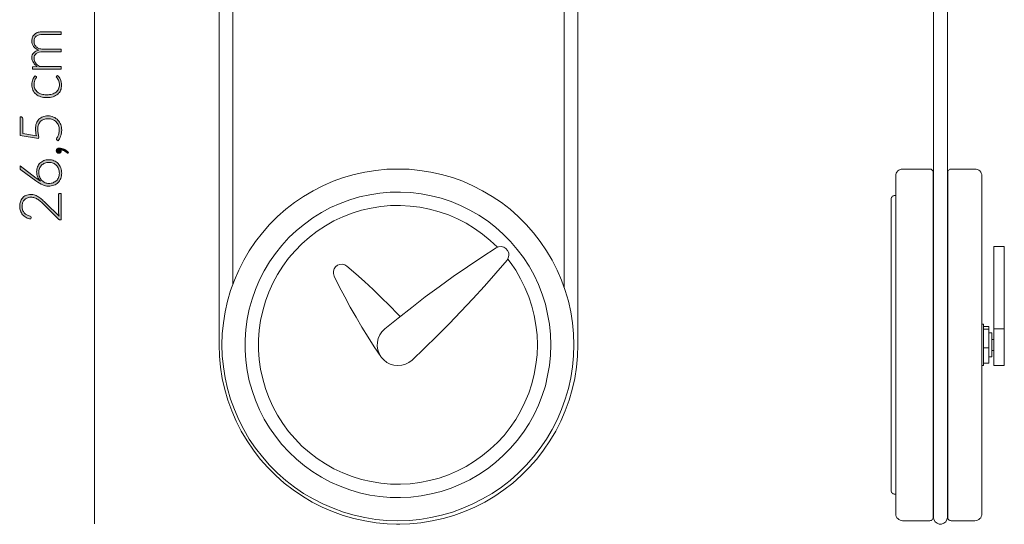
# Model space of a CAD drawing. Header units: inches. Extents: x 58.6 to 145.8, y -193.2 to -103.1.
# Tile 1 of 3: x 58.7 to 144.9, y -193.2 to -149. Entities that reach past the tile are written whole.
import ezdxf

# ---------------------------------------------------------------- set-up
doc = ezdxf.new("R2010")
doc.units = ezdxf.units.IN
doc.header["$MEASUREMENT"] = 0
doc.layers.add('Capa 1', color=7, linetype='Continuous')

# ---------------------------------------------------------------- blocks, each defined once
blk = doc.blocks.new('block 2')
at = {"layer": 'Capa 1'}
h = blk.add_hatch(color=250, dxfattribs=at)
h.dxf.hatch_style = 2
edge = h.paths.add_edge_path()
edge.add_spline(control_points=[(62.37, -153.348), (62.37, -153.348), (59.844, -153.348), (59.844, -153.348), (59.844, -153.348), (59.844, -153.216), (59.844, -153.216), (59.844, -153.172), (59.865, -153.147), (59.907, -153.14), (59.907, -153.14), (60.273, -153.117), (60.273, -153.117), (60.204, -153.068), (60.14, -153.016), (60.083, -152.96), (60.025, -152.904), (59.976, -152.844), (59.934, -152.781), (59.893, -152.718), (59.861, -152.65), (59.838, -152.578), (59.815, -152.506), (59.803, -152.43), (59.803, -152.351), (59.803, -152.166), (59.857, -152.019), (59.965, -151.909), (60.072, -151.799), (60.222, -151.724), (60.413, -151.685), (60.308, -151.655), (60.217, -151.612), (60.141, -151.557), (60.065, -151.503), (60.002, -151.44), (59.952, -151.369), (59.902, -151.298), (59.865, -151.22), (59.84, -151.137), (59.816, -151.053), (59.803, -150.967), (59.803, -150.879), (59.803, -150.754), (59.824, -150.642), (59.866, -150.542), (59.907, -150.442), (59.968, -150.358), (60.05, -150.287), (60.131, -150.217), (60.231, -150.163), (60.349, -150.126), (60.468, -150.089), (60.603, -150.071), (60.756, -150.071), (60.756, -150.071), (62.37, -150.071), (62.37, -150.071), (62.37, -150.071), (62.37, -150.312), (62.37, -150.312), (62.37, -150.312), (60.756, -150.312), (60.756, -150.312), (60.509, -150.312), (60.32, -150.365), (60.191, -150.472), (60.061, -150.578), (59.996, -150.731), (59.996, -150.929), (59.996, -151.017), (60.013, -151.101), (60.045, -151.181), (60.077, -151.262), (60.124, -151.333), (60.188, -151.395), (60.252, -151.457), (60.331, -151.506), (60.426, -151.542), (60.52, -151.578), (60.63, -151.597), (60.756, -151.597), (60.756, -151.597), (62.37, -151.597), (62.37, -151.597), (62.37, -151.597), (62.37, -151.838), (62.37, -151.838), (62.37, -151.838), (60.756, -151.838), (60.756, -151.838), (60.51, -151.838), (60.322, -151.887), (60.192, -151.985), (60.061, -152.083), (59.996, -152.226), (59.996, -152.414), (59.996, -152.551), (60.037, -152.678), (60.12, -152.795), (60.202, -152.912), (60.315, -153.016), (60.461, -153.107), (60.461, -153.107), (62.37, -153.107), (62.37, -153.107), (62.37, -153.107), (62.37, -153.348), (62.37, -153.348)], knot_values=[0, 0, 0, 0, 1, 1, 1, 2, 2, 2, 3, 3, 3, 4, 4, 4, 5, 5, 5, 6, 6, 6, 7, 7, 7, 8, 8, 8, 9, 9, 9, 10, 10, 10, 11, 11, 11, 12, 12, 12, 13, 13, 13, 14, 14, 14, 15, 15, 15, 16, 16, 16, 17, 17, 17, 18, 18, 18, 19, 19, 19, 20, 20, 20, 21, 21, 21, 22, 22, 22, 23, 23, 23, 24, 24, 24, 25, 25, 25, 26, 26, 26, 27, 27, 27, 28, 28, 28, 29, 29, 29, 30, 30, 30, 31, 31, 31, 32, 32, 32, 33, 33, 33, 34, 34, 34, 35, 35, 35, 36, 36, 36, 36], degree=3, periodic=1)
h = blk.add_hatch(color=250, dxfattribs=at)
h.dxf.hatch_style = 2
edge = h.paths.add_edge_path()
edge.add_spline(control_points=[(60.182, -153.996), (60.19, -154.004), (60.198, -154.012), (60.203, -154.02), (60.209, -154.027), (60.212, -154.038), (60.212, -154.052), (60.212, -154.069), (60.201, -154.092), (60.178, -154.122), (60.155, -154.151), (60.13, -154.191), (60.103, -154.24), (60.076, -154.289), (60.051, -154.35), (60.028, -154.424), (60.005, -154.497), (59.994, -154.587), (59.994, -154.692), (59.994, -154.837), (60.02, -154.966), (60.071, -155.079), (60.123, -155.191), (60.197, -155.286), (60.294, -155.363), (60.39, -155.44), (60.507, -155.499), (60.644, -155.54), (60.781, -155.58), (60.935, -155.6), (61.106, -155.6), (61.284, -155.6), (61.441, -155.58), (61.578, -155.538), (61.715, -155.497), (61.831, -155.438), (61.925, -155.362), (62.019, -155.286), (62.09, -155.193), (62.139, -155.085), (62.188, -154.977), (62.213, -154.857), (62.213, -154.725), (62.213, -154.603), (62.198, -154.501), (62.17, -154.419), (62.141, -154.336), (62.11, -154.269), (62.076, -154.216), (62.042, -154.162), (62.011, -154.12), (61.982, -154.089), (61.953, -154.057), (61.939, -154.032), (61.939, -154.014), (61.939, -153.992), (61.947, -153.975), (61.964, -153.963), (61.964, -153.963), (62.045, -153.897), (62.045, -153.897), (62.096, -153.936), (62.144, -153.985), (62.187, -154.044), (62.232, -154.103), (62.27, -154.17), (62.302, -154.245), (62.334, -154.319), (62.359, -154.4), (62.377, -154.487), (62.394, -154.575), (62.403, -154.665), (62.403, -154.76), (62.403, -154.921), (62.374, -155.068), (62.316, -155.201), (62.257, -155.333), (62.173, -155.448), (62.062, -155.543), (61.951, -155.639), (61.815, -155.713), (61.654, -155.767), (61.494, -155.82), (61.311, -155.847), (61.106, -155.847), (60.913, -155.847), (60.737, -155.822), (60.578, -155.771), (60.419, -155.72), (60.282, -155.646), (60.167, -155.548), (60.051, -155.451), (59.962, -155.332), (59.899, -155.191), (59.835, -155.049), (59.803, -154.887), (59.803, -154.704), (59.803, -154.54), (59.83, -154.394), (59.882, -154.267), (59.935, -154.138), (60.006, -154.027), (60.096, -153.932), (60.096, -153.932), (60.182, -153.996), (60.182, -153.996)], knot_values=[0, 0, 0, 0, 1, 1, 1, 2, 2, 2, 3, 3, 3, 4, 4, 4, 5, 5, 5, 6, 6, 6, 7, 7, 7, 8, 8, 8, 9, 9, 9, 10, 10, 10, 11, 11, 11, 12, 12, 12, 13, 13, 13, 14, 14, 14, 15, 15, 15, 16, 16, 16, 17, 17, 17, 18, 18, 18, 19, 19, 19, 20, 20, 20, 21, 21, 21, 22, 22, 22, 23, 23, 23, 24, 24, 24, 25, 25, 25, 26, 26, 26, 27, 27, 27, 28, 28, 28, 29, 29, 29, 30, 30, 30, 31, 31, 31, 32, 32, 32, 33, 33, 33, 34, 34, 34, 35, 35, 35, 35], degree=3, periodic=1)
h = blk.add_hatch(color=250, dxfattribs=at)
h.dxf.hatch_style = 2
edge = h.paths.add_edge_path()
edge.add_spline(control_points=[(58.882, -157.543), (58.916, -157.543), (58.944, -157.554), (58.967, -157.577), (58.99, -157.6), (59.001, -157.636), (59.001, -157.685), (59.001, -157.685), (59.001, -158.985), (59.001, -158.985), (59.001, -158.985), (60.2, -159.201), (60.2, -159.201), (60.171, -159.087), (60.15, -158.979), (60.137, -158.878), (60.124, -158.777), (60.118, -158.679), (60.118, -158.586), (60.118, -158.4), (60.145, -158.236), (60.198, -158.093), (60.252, -157.951), (60.326, -157.833), (60.422, -157.737), (60.517, -157.641), (60.631, -157.569), (60.763, -157.52), (60.895, -157.47), (61.039, -157.446), (61.195, -157.446), (61.384, -157.446), (61.554, -157.479), (61.704, -157.545), (61.854, -157.611), (61.981, -157.701), (62.086, -157.813), (62.191, -157.926), (62.271, -158.057), (62.327, -158.208), (62.383, -158.359), (62.411, -158.518), (62.411, -158.688), (62.411, -158.788), (62.402, -158.882), (62.384, -158.972), (62.367, -159.062), (62.343, -159.146), (62.313, -159.226), (62.284, -159.305), (62.249, -159.378), (62.211, -159.445), (62.172, -159.51), (62.132, -159.569), (62.091, -159.62), (62.091, -159.62), (61.992, -159.549), (61.992, -159.549), (61.967, -159.531), (61.954, -159.507), (61.954, -159.475), (61.954, -159.453), (61.967, -159.421), (61.992, -159.38), (62.018, -159.338), (62.045, -159.285), (62.076, -159.22), (62.106, -159.154), (62.134, -159.077), (62.16, -158.988), (62.185, -158.9), (62.198, -158.796), (62.198, -158.678), (62.198, -158.539), (62.175, -158.409), (62.131, -158.289), (62.085, -158.169), (62.021, -158.064), (61.936, -157.976), (61.852, -157.887), (61.747, -157.817), (61.623, -157.767), (61.498, -157.717), (61.357, -157.692), (61.2, -157.692), (61.071, -157.692), (60.953, -157.712), (60.845, -157.75), (60.736, -157.787), (60.643, -157.845), (60.567, -157.922), (60.489, -157.999), (60.429, -158.096), (60.386, -158.214), (60.343, -158.332), (60.322, -158.47), (60.322, -158.629), (60.322, -158.726), (60.329, -158.828), (60.344, -158.937), (60.359, -159.045), (60.384, -159.16), (60.418, -159.282), (60.418, -159.282), (60.37, -159.439), (60.37, -159.439), (60.37, -159.439), (58.778, -159.157), (58.778, -159.157), (58.778, -159.157), (58.778, -157.543), (58.778, -157.543), (58.778, -157.543), (58.882, -157.543), (58.882, -157.543)], knot_values=[0, 0, 0, 0, 1, 1, 1, 2, 2, 2, 3, 3, 3, 4, 4, 4, 5, 5, 5, 6, 6, 6, 7, 7, 7, 8, 8, 8, 9, 9, 9, 10, 10, 10, 11, 11, 11, 12, 12, 12, 13, 13, 13, 14, 14, 14, 15, 15, 15, 16, 16, 16, 17, 17, 17, 18, 18, 18, 19, 19, 19, 20, 20, 20, 21, 21, 21, 22, 22, 22, 23, 23, 23, 24, 24, 24, 25, 25, 25, 26, 26, 26, 27, 27, 27, 28, 28, 28, 29, 29, 29, 30, 30, 30, 31, 31, 31, 32, 32, 32, 33, 33, 33, 34, 34, 34, 35, 35, 35, 36, 36, 36, 37, 37, 37, 38, 38, 38, 38], degree=3, periodic=1)
h = blk.add_hatch(color=250, dxfattribs=at)
h.dxf.hatch_style = 2
edge = h.paths.add_edge_path()
edge.add_spline(control_points=[(62.155, -160.719), (62.095, -160.719), (62.044, -160.699), (62.002, -160.658), (61.96, -160.617), (61.939, -160.564), (61.939, -160.498), (61.939, -160.425), (61.964, -160.369), (62.014, -160.329), (62.064, -160.289), (62.129, -160.269), (62.211, -160.269), (62.28, -160.269), (62.35, -160.278), (62.422, -160.296), (62.494, -160.314), (62.565, -160.34), (62.634, -160.373), (62.704, -160.407), (62.771, -160.448), (62.835, -160.495), (62.899, -160.543), (62.958, -160.595), (63.013, -160.653), (63.013, -160.653), (62.975, -160.691), (62.975, -160.691), (62.961, -160.704), (62.947, -160.711), (62.932, -160.711), (62.923, -160.711), (62.915, -160.709), (62.906, -160.703), (62.897, -160.699), (62.89, -160.692), (62.883, -160.686), (62.866, -160.669), (62.841, -160.648), (62.808, -160.621), (62.775, -160.595), (62.736, -160.569), (62.691, -160.542), (62.647, -160.516), (62.597, -160.493), (62.543, -160.471), (62.489, -160.45), (62.431, -160.436), (62.37, -160.429), (62.374, -160.439), (62.376, -160.451), (62.378, -160.464), (62.38, -160.476), (62.38, -160.49), (62.38, -160.506), (62.38, -160.568), (62.359, -160.619), (62.317, -160.659), (62.275, -160.699), (62.22, -160.719), (62.155, -160.719)], knot_values=[0, 0, 0, 0, 1, 1, 1, 2, 2, 2, 3, 3, 3, 4, 4, 4, 5, 5, 5, 6, 6, 6, 7, 7, 7, 8, 8, 8, 9, 9, 9, 10, 10, 10, 11, 11, 11, 12, 12, 12, 13, 13, 13, 14, 14, 14, 15, 15, 15, 16, 16, 16, 17, 17, 17, 18, 18, 18, 19, 19, 19, 20, 20, 20, 20], degree=3, periodic=1)
h = blk.add_hatch(color=250, dxfattribs=at)
h.dxf.hatch_style = 2
edge = h.paths.add_edge_path()
edge.add_spline(control_points=[(60.222, -162.349), (60.222, -162.195), (60.248, -162.052), (60.298, -161.922), (60.349, -161.792), (60.421, -161.68), (60.513, -161.586), (60.605, -161.492), (60.717, -161.419), (60.848, -161.365), (60.98, -161.312), (61.126, -161.285), (61.289, -161.285), (61.451, -161.285), (61.601, -161.314), (61.738, -161.372), (61.875, -161.431), (61.994, -161.512), (62.094, -161.616), (62.194, -161.72), (62.271, -161.845), (62.327, -161.991), (62.383, -162.137), (62.411, -162.296), (62.411, -162.471), (62.411, -162.638), (62.384, -162.791), (62.33, -162.93), (62.276, -163.069), (62.198, -163.188), (62.096, -163.287), (61.994, -163.386), (61.87, -163.463), (61.724, -163.517), (61.578, -163.571), (61.412, -163.598), (61.228, -163.598), (61.087, -163.598), (60.929, -163.562), (60.752, -163.491), (60.575, -163.42), (60.376, -163.304), (60.157, -163.141), (60.157, -163.141), (58.836, -162.161), (58.836, -162.161), (58.797, -162.132), (58.778, -162.089), (58.778, -162.031), (58.778, -162.031), (58.778, -161.818), (58.778, -161.818), (58.778, -161.818), (60.177, -162.89), (60.177, -162.89), (60.246, -162.942), (60.311, -162.99), (60.372, -163.034), (60.433, -163.078), (60.493, -163.118), (60.552, -163.154), (60.449, -163.054), (60.368, -162.935), (60.31, -162.798), (60.252, -162.661), (60.222, -162.511), (60.222, -162.349)], knot_values=[0, 0, 0, 0, 1, 1, 1, 2, 2, 2, 3, 3, 3, 4, 4, 4, 5, 5, 5, 6, 6, 6, 7, 7, 7, 8, 8, 8, 9, 9, 9, 10, 10, 10, 11, 11, 11, 12, 12, 12, 13, 13, 13, 14, 14, 14, 15, 15, 15, 16, 16, 16, 17, 17, 17, 18, 18, 18, 19, 19, 19, 20, 20, 20, 21, 21, 21, 22, 22, 22, 22], degree=3, periodic=1)
edge = h.paths.add_edge_path()
edge.add_spline(control_points=[(61.286, -163.362), (61.42, -163.362), (61.544, -163.341), (61.657, -163.3), (61.77, -163.258), (61.868, -163.199), (61.95, -163.123), (62.032, -163.047), (62.096, -162.954), (62.142, -162.844), (62.187, -162.734), (62.211, -162.611), (62.211, -162.473), (62.211, -162.328), (62.187, -162.196), (62.142, -162.08), (62.096, -161.963), (62.033, -161.864), (61.953, -161.781), (61.872, -161.699), (61.777, -161.636), (61.666, -161.592), (61.555, -161.548), (61.434, -161.526), (61.304, -161.526), (61.167, -161.526), (61.043, -161.548), (60.932, -161.591), (60.821, -161.634), (60.727, -161.695), (60.65, -161.774), (60.573, -161.853), (60.514, -161.946), (60.472, -162.055), (60.431, -162.163), (60.41, -162.283), (60.41, -162.415), (60.41, -162.564), (60.436, -162.697), (60.488, -162.815), (60.539, -162.932), (60.606, -163.032), (60.688, -163.113), (60.77, -163.194), (60.864, -163.256), (60.969, -163.298), (61.074, -163.341), (61.18, -163.362), (61.286, -163.362)], knot_values=[0, 0, 0, 0, 1, 1, 1, 2, 2, 2, 3, 3, 3, 4, 4, 4, 5, 5, 5, 6, 6, 6, 7, 7, 7, 8, 8, 8, 9, 9, 9, 10, 10, 10, 11, 11, 11, 12, 12, 12, 13, 13, 13, 14, 14, 14, 15, 15, 15, 16, 16, 16, 16], degree=3, periodic=1)
h = blk.add_hatch(color=250, dxfattribs=at)
h.dxf.hatch_style = 2
edge = h.paths.add_edge_path()
edge.add_spline(control_points=[(58.737, -165.36), (58.737, -165.223), (58.757, -165.092), (58.797, -164.968), (58.837, -164.843), (58.897, -164.733), (58.977, -164.639), (59.058, -164.544), (59.158, -164.469), (59.279, -164.413), (59.4, -164.357), (59.542, -164.329), (59.705, -164.329), (59.84, -164.329), (59.966, -164.35), (60.081, -164.391), (60.198, -164.433), (60.309, -164.489), (60.415, -164.56), (60.522, -164.631), (60.626, -164.714), (60.726, -164.808), (60.827, -164.902), (60.93, -165), (61.035, -165.103), (61.035, -165.103), (62.183, -166.228), (62.183, -166.228), (62.169, -166.174), (62.159, -166.118), (62.152, -166.059), (62.145, -166.001), (62.142, -165.942), (62.142, -165.883), (62.142, -165.883), (62.142, -164.332), (62.142, -164.332), (62.142, -164.305), (62.15, -164.283), (62.166, -164.267), (62.182, -164.251), (62.203, -164.243), (62.228, -164.243), (62.228, -164.243), (62.37, -164.243), (62.37, -164.243), (62.37, -164.243), (62.37, -166.561), (62.37, -166.561), (62.37, -166.561), (62.284, -166.561), (62.284, -166.561), (62.265, -166.561), (62.246, -166.556), (62.227, -166.547), (62.207, -166.538), (62.191, -166.526), (62.177, -166.512), (62.177, -166.512), (60.936, -165.286), (60.936, -165.286), (60.832, -165.185), (60.733, -165.091), (60.636, -165.004), (60.54, -164.918), (60.442, -164.843), (60.344, -164.78), (60.246, -164.716), (60.146, -164.667), (60.042, -164.63), (59.939, -164.594), (59.829, -164.575), (59.712, -164.575), (59.58, -164.575), (59.465, -164.597), (59.368, -164.641), (59.271, -164.685), (59.191, -164.744), (59.128, -164.818), (59.065, -164.891), (59.019, -164.976), (58.989, -165.072), (58.958, -165.168), (58.943, -165.267), (58.943, -165.373), (58.943, -165.486), (58.96, -165.591), (58.995, -165.686), (59.03, -165.782), (59.078, -165.866), (59.14, -165.94), (59.201, -166.014), (59.275, -166.075), (59.36, -166.123), (59.446, -166.171), (59.54, -166.204), (59.641, -166.223), (59.7, -166.24), (59.73, -166.274), (59.73, -166.325), (59.73, -166.328), (59.729, -166.332), (59.729, -166.337), (59.728, -166.342), (59.727, -166.347), (59.727, -166.35), (59.727, -166.35), (59.707, -166.472), (59.707, -166.472), (59.553, -166.452), (59.416, -166.41), (59.296, -166.346), (59.175, -166.283), (59.074, -166.203), (58.991, -166.106), (58.908, -166.01), (58.845, -165.898), (58.802, -165.771), (58.759, -165.644), (58.737, -165.507), (58.737, -165.36)], knot_values=[0, 0, 0, 0, 1, 1, 1, 2, 2, 2, 3, 3, 3, 4, 4, 4, 5, 5, 5, 6, 6, 6, 7, 7, 7, 8, 8, 8, 9, 9, 9, 10, 10, 10, 11, 11, 11, 12, 12, 12, 13, 13, 13, 14, 14, 14, 15, 15, 15, 16, 16, 16, 17, 17, 17, 18, 18, 18, 19, 19, 19, 20, 20, 20, 21, 21, 21, 22, 22, 22, 23, 23, 23, 24, 24, 24, 25, 25, 25, 26, 26, 26, 27, 27, 27, 28, 28, 28, 29, 29, 29, 30, 30, 30, 31, 31, 31, 32, 32, 32, 33, 33, 33, 34, 34, 34, 35, 35, 35, 36, 36, 36, 37, 37, 37, 38, 38, 38, 39, 39, 39, 40, 40, 40, 40], degree=3, periodic=1)
at = {"layer": 'Capa 1', "lineweight": 0}
for points, knots in [([(62.37, -153.348), (62.37, -153.348), (59.844, -153.348), (59.844, -153.348), (59.844, -153.348), (59.844, -153.216), (59.844, -153.216), (59.844, -153.172), (59.865, -153.147), (59.907, -153.14), (59.907, -153.14), (60.273, -153.117), (60.273, -153.117), (60.204, -153.068), (60.14, -153.016), (60.083, -152.96), (60.025, -152.904), (59.976, -152.844), (59.934, -152.781), (59.893, -152.718), (59.861, -152.65), (59.838, -152.578), (59.815, -152.506), (59.803, -152.43), (59.803, -152.351), (59.803, -152.166), (59.857, -152.019), (59.965, -151.909), (60.072, -151.799), (60.222, -151.724), (60.413, -151.685), (60.308, -151.655), (60.217, -151.612), (60.141, -151.557), (60.065, -151.503), (60.002, -151.44), (59.952, -151.369), (59.902, -151.298), (59.865, -151.22), (59.84, -151.137), (59.816, -151.053), (59.803, -150.967), (59.803, -150.879), (59.803, -150.754), (59.824, -150.642), (59.866, -150.542), (59.907, -150.442), (59.968, -150.358), (60.05, -150.287), (60.131, -150.217), (60.231, -150.163), (60.349, -150.126), (60.468, -150.089), (60.603, -150.071), (60.756, -150.071), (60.756, -150.071), (62.37, -150.071), (62.37, -150.071), (62.37, -150.071), (62.37, -150.312), (62.37, -150.312), (62.37, -150.312), (60.756, -150.312), (60.756, -150.312), (60.509, -150.312), (60.32, -150.365), (60.191, -150.472), (60.061, -150.578), (59.996, -150.731), (59.996, -150.929), (59.996, -151.017), (60.013, -151.101), (60.045, -151.181), (60.077, -151.262), (60.124, -151.333), (60.188, -151.395), (60.252, -151.457), (60.331, -151.506), (60.426, -151.542), (60.52, -151.578), (60.63, -151.597), (60.756, -151.597), (60.756, -151.597), (62.37, -151.597), (62.37, -151.597), (62.37, -151.597), (62.37, -151.838), (62.37, -151.838), (62.37, -151.838), (60.756, -151.838), (60.756, -151.838), (60.51, -151.838), (60.322, -151.887), (60.192, -151.985), (60.061, -152.083), (59.996, -152.226), (59.996, -152.414), (59.996, -152.551), (60.037, -152.678), (60.12, -152.795), (60.202, -152.912), (60.315, -153.016), (60.461, -153.107), (60.461, -153.107), (62.37, -153.107), (62.37, -153.107), (62.37, -153.107), (62.37, -153.348), (62.37, -153.348)], [0, 0, 0, 0, 1, 1, 1, 2, 2, 2, 3, 3, 3, 4, 4, 4, 5, 5, 5, 6, 6, 6, 7, 7, 7, 8, 8, 8, 9, 9, 9, 10, 10, 10, 11, 11, 11, 12, 12, 12, 13, 13, 13, 14, 14, 14, 15, 15, 15, 16, 16, 16, 17, 17, 17, 18, 18, 18, 19, 19, 19, 20, 20, 20, 21, 21, 21, 22, 22, 22, 23, 23, 23, 24, 24, 24, 25, 25, 25, 26, 26, 26, 27, 27, 27, 28, 28, 28, 29, 29, 29, 30, 30, 30, 31, 31, 31, 32, 32, 32, 33, 33, 33, 34, 34, 34, 35, 35, 35, 36, 36, 36, 36]), ([(60.182, -153.996), (60.19, -154.004), (60.198, -154.012), (60.203, -154.02), (60.209, -154.027), (60.212, -154.038), (60.212, -154.052), (60.212, -154.069), (60.201, -154.092), (60.178, -154.122), (60.155, -154.151), (60.13, -154.191), (60.103, -154.24), (60.076, -154.289), (60.051, -154.35), (60.028, -154.424), (60.005, -154.497), (59.994, -154.587), (59.994, -154.692), (59.994, -154.837), (60.02, -154.966), (60.071, -155.079), (60.123, -155.191), (60.197, -155.286), (60.294, -155.363), (60.39, -155.44), (60.507, -155.499), (60.644, -155.54), (60.781, -155.58), (60.935, -155.6), (61.106, -155.6), (61.284, -155.6), (61.441, -155.58), (61.578, -155.538), (61.715, -155.497), (61.831, -155.438), (61.925, -155.362), (62.019, -155.286), (62.09, -155.193), (62.139, -155.085), (62.188, -154.977), (62.213, -154.857), (62.213, -154.725), (62.213, -154.603), (62.198, -154.501), (62.17, -154.419), (62.141, -154.336), (62.11, -154.269), (62.076, -154.216), (62.042, -154.162), (62.011, -154.12), (61.982, -154.089), (61.953, -154.057), (61.939, -154.032), (61.939, -154.014), (61.939, -153.992), (61.947, -153.975), (61.964, -153.963), (61.964, -153.963), (62.045, -153.897), (62.045, -153.897), (62.096, -153.936), (62.144, -153.985), (62.187, -154.044), (62.232, -154.103), (62.27, -154.17), (62.302, -154.245), (62.334, -154.319), (62.359, -154.4), (62.377, -154.487), (62.394, -154.575), (62.403, -154.665), (62.403, -154.76), (62.403, -154.921), (62.374, -155.068), (62.316, -155.201), (62.257, -155.333), (62.173, -155.448), (62.062, -155.543), (61.951, -155.639), (61.815, -155.713), (61.654, -155.767), (61.494, -155.82), (61.311, -155.847), (61.106, -155.847), (60.913, -155.847), (60.737, -155.822), (60.578, -155.771), (60.419, -155.72), (60.282, -155.646), (60.167, -155.548), (60.051, -155.451), (59.962, -155.332), (59.899, -155.191), (59.835, -155.049), (59.803, -154.887), (59.803, -154.704), (59.803, -154.54), (59.83, -154.394), (59.882, -154.267), (59.935, -154.138), (60.006, -154.027), (60.096, -153.932), (60.096, -153.932), (60.182, -153.996), (60.182, -153.996)], [0, 0, 0, 0, 1, 1, 1, 2, 2, 2, 3, 3, 3, 4, 4, 4, 5, 5, 5, 6, 6, 6, 7, 7, 7, 8, 8, 8, 9, 9, 9, 10, 10, 10, 11, 11, 11, 12, 12, 12, 13, 13, 13, 14, 14, 14, 15, 15, 15, 16, 16, 16, 17, 17, 17, 18, 18, 18, 19, 19, 19, 20, 20, 20, 21, 21, 21, 22, 22, 22, 23, 23, 23, 24, 24, 24, 25, 25, 25, 26, 26, 26, 27, 27, 27, 28, 28, 28, 29, 29, 29, 30, 30, 30, 31, 31, 31, 32, 32, 32, 33, 33, 33, 34, 34, 34, 35, 35, 35, 35]), ([(58.882, -157.543), (58.916, -157.543), (58.944, -157.554), (58.967, -157.577), (58.99, -157.6), (59.001, -157.636), (59.001, -157.685), (59.001, -157.685), (59.001, -158.985), (59.001, -158.985), (59.001, -158.985), (60.2, -159.201), (60.2, -159.201), (60.171, -159.087), (60.15, -158.979), (60.137, -158.878), (60.124, -158.777), (60.118, -158.679), (60.118, -158.586), (60.118, -158.4), (60.145, -158.236), (60.198, -158.093), (60.252, -157.951), (60.326, -157.833), (60.422, -157.737), (60.517, -157.641), (60.631, -157.569), (60.763, -157.52), (60.895, -157.47), (61.039, -157.446), (61.195, -157.446), (61.384, -157.446), (61.554, -157.479), (61.704, -157.545), (61.854, -157.611), (61.981, -157.701), (62.086, -157.813), (62.191, -157.926), (62.271, -158.057), (62.327, -158.208), (62.383, -158.359), (62.411, -158.518), (62.411, -158.688), (62.411, -158.788), (62.402, -158.882), (62.384, -158.972), (62.367, -159.062), (62.343, -159.146), (62.313, -159.226), (62.284, -159.305), (62.249, -159.378), (62.211, -159.445), (62.172, -159.51), (62.132, -159.569), (62.091, -159.62), (62.091, -159.62), (61.992, -159.549), (61.992, -159.549), (61.967, -159.531), (61.954, -159.507), (61.954, -159.475), (61.954, -159.453), (61.967, -159.421), (61.992, -159.38), (62.018, -159.338), (62.045, -159.285), (62.076, -159.22), (62.106, -159.154), (62.134, -159.077), (62.16, -158.988), (62.185, -158.9), (62.198, -158.796), (62.198, -158.678), (62.198, -158.539), (62.175, -158.409), (62.131, -158.289), (62.085, -158.169), (62.021, -158.064), (61.936, -157.976), (61.852, -157.887), (61.747, -157.817), (61.623, -157.767), (61.498, -157.717), (61.357, -157.692), (61.2, -157.692), (61.071, -157.692), (60.953, -157.712), (60.845, -157.75), (60.736, -157.787), (60.643, -157.845), (60.567, -157.922), (60.489, -157.999), (60.429, -158.096), (60.386, -158.214), (60.343, -158.332), (60.322, -158.47), (60.322, -158.629), (60.322, -158.726), (60.329, -158.828), (60.344, -158.937), (60.359, -159.045), (60.384, -159.16), (60.418, -159.282), (60.418, -159.282), (60.37, -159.439), (60.37, -159.439), (60.37, -159.439), (58.778, -159.157), (58.778, -159.157), (58.778, -159.157), (58.778, -157.543), (58.778, -157.543), (58.778, -157.543), (58.882, -157.543), (58.882, -157.543)], [0, 0, 0, 0, 1, 1, 1, 2, 2, 2, 3, 3, 3, 4, 4, 4, 5, 5, 5, 6, 6, 6, 7, 7, 7, 8, 8, 8, 9, 9, 9, 10, 10, 10, 11, 11, 11, 12, 12, 12, 13, 13, 13, 14, 14, 14, 15, 15, 15, 16, 16, 16, 17, 17, 17, 18, 18, 18, 19, 19, 19, 20, 20, 20, 21, 21, 21, 22, 22, 22, 23, 23, 23, 24, 24, 24, 25, 25, 25, 26, 26, 26, 27, 27, 27, 28, 28, 28, 29, 29, 29, 30, 30, 30, 31, 31, 31, 32, 32, 32, 33, 33, 33, 34, 34, 34, 35, 35, 35, 36, 36, 36, 37, 37, 37, 38, 38, 38, 38]), ([(62.155, -160.719), (62.095, -160.719), (62.044, -160.699), (62.002, -160.658), (61.96, -160.617), (61.939, -160.564), (61.939, -160.498), (61.939, -160.425), (61.964, -160.369), (62.014, -160.329), (62.064, -160.289), (62.129, -160.269), (62.211, -160.269), (62.28, -160.269), (62.35, -160.278), (62.422, -160.296), (62.494, -160.314), (62.565, -160.34), (62.634, -160.373), (62.704, -160.407), (62.771, -160.448), (62.835, -160.495), (62.899, -160.543), (62.958, -160.595), (63.013, -160.653), (63.013, -160.653), (62.975, -160.691), (62.975, -160.691), (62.961, -160.704), (62.947, -160.711), (62.932, -160.711), (62.923, -160.711), (62.915, -160.709), (62.906, -160.703), (62.897, -160.699), (62.89, -160.692), (62.883, -160.686), (62.866, -160.669), (62.841, -160.648), (62.808, -160.621), (62.775, -160.595), (62.736, -160.569), (62.691, -160.542), (62.647, -160.516), (62.597, -160.493), (62.543, -160.471), (62.489, -160.45), (62.431, -160.436), (62.37, -160.429), (62.374, -160.439), (62.376, -160.451), (62.378, -160.464), (62.38, -160.476), (62.38, -160.49), (62.38, -160.506), (62.38, -160.568), (62.359, -160.619), (62.317, -160.659), (62.275, -160.699), (62.22, -160.719), (62.155, -160.719)], [0, 0, 0, 0, 1, 1, 1, 2, 2, 2, 3, 3, 3, 4, 4, 4, 5, 5, 5, 6, 6, 6, 7, 7, 7, 8, 8, 8, 9, 9, 9, 10, 10, 10, 11, 11, 11, 12, 12, 12, 13, 13, 13, 14, 14, 14, 15, 15, 15, 16, 16, 16, 17, 17, 17, 18, 18, 18, 19, 19, 19, 20, 20, 20, 20]), ([(60.222, -162.349), (60.222, -162.195), (60.248, -162.052), (60.298, -161.922), (60.349, -161.792), (60.421, -161.68), (60.513, -161.586), (60.605, -161.492), (60.717, -161.419), (60.848, -161.365), (60.98, -161.312), (61.126, -161.285), (61.289, -161.285), (61.451, -161.285), (61.601, -161.314), (61.738, -161.372), (61.875, -161.431), (61.994, -161.512), (62.094, -161.616), (62.194, -161.72), (62.271, -161.845), (62.327, -161.991), (62.383, -162.137), (62.411, -162.296), (62.411, -162.471), (62.411, -162.638), (62.384, -162.791), (62.33, -162.93), (62.276, -163.069), (62.198, -163.188), (62.096, -163.287), (61.994, -163.386), (61.87, -163.463), (61.724, -163.517), (61.578, -163.571), (61.412, -163.598), (61.228, -163.598), (61.087, -163.598), (60.929, -163.562), (60.752, -163.491), (60.575, -163.42), (60.376, -163.304), (60.157, -163.141), (60.157, -163.141), (58.836, -162.161), (58.836, -162.161), (58.797, -162.132), (58.778, -162.089), (58.778, -162.031), (58.778, -162.031), (58.778, -161.818), (58.778, -161.818), (58.778, -161.818), (60.177, -162.89), (60.177, -162.89), (60.246, -162.942), (60.311, -162.99), (60.372, -163.034), (60.433, -163.078), (60.493, -163.118), (60.552, -163.154), (60.449, -163.054), (60.368, -162.935), (60.31, -162.798), (60.252, -162.661), (60.222, -162.511), (60.222, -162.349)], [0, 0, 0, 0, 1, 1, 1, 2, 2, 2, 3, 3, 3, 4, 4, 4, 5, 5, 5, 6, 6, 6, 7, 7, 7, 8, 8, 8, 9, 9, 9, 10, 10, 10, 11, 11, 11, 12, 12, 12, 13, 13, 13, 14, 14, 14, 15, 15, 15, 16, 16, 16, 17, 17, 17, 18, 18, 18, 19, 19, 19, 20, 20, 20, 21, 21, 21, 22, 22, 22, 22]), ([(61.286, -163.362), (61.42, -163.362), (61.544, -163.341), (61.657, -163.3), (61.77, -163.258), (61.868, -163.199), (61.95, -163.123), (62.032, -163.047), (62.096, -162.954), (62.142, -162.844), (62.187, -162.734), (62.211, -162.611), (62.211, -162.473), (62.211, -162.328), (62.187, -162.196), (62.142, -162.08), (62.096, -161.963), (62.033, -161.864), (61.953, -161.781), (61.872, -161.699), (61.777, -161.636), (61.666, -161.592), (61.555, -161.548), (61.434, -161.526), (61.304, -161.526), (61.167, -161.526), (61.043, -161.548), (60.932, -161.591), (60.821, -161.634), (60.727, -161.695), (60.65, -161.774), (60.573, -161.853), (60.514, -161.946), (60.472, -162.055), (60.431, -162.163), (60.41, -162.283), (60.41, -162.415), (60.41, -162.564), (60.436, -162.697), (60.488, -162.815), (60.539, -162.932), (60.606, -163.032), (60.688, -163.113), (60.77, -163.194), (60.864, -163.256), (60.969, -163.298), (61.074, -163.341), (61.18, -163.362), (61.286, -163.362)], [0, 0, 0, 0, 1, 1, 1, 2, 2, 2, 3, 3, 3, 4, 4, 4, 5, 5, 5, 6, 6, 6, 7, 7, 7, 8, 8, 8, 9, 9, 9, 10, 10, 10, 11, 11, 11, 12, 12, 12, 13, 13, 13, 14, 14, 14, 15, 15, 15, 16, 16, 16, 16]), ([(58.737, -165.36), (58.737, -165.223), (58.757, -165.092), (58.797, -164.968), (58.837, -164.843), (58.897, -164.733), (58.977, -164.639), (59.058, -164.544), (59.158, -164.469), (59.279, -164.413), (59.4, -164.357), (59.542, -164.329), (59.705, -164.329), (59.84, -164.329), (59.966, -164.35), (60.081, -164.391), (60.198, -164.433), (60.309, -164.489), (60.415, -164.56), (60.522, -164.631), (60.626, -164.714), (60.726, -164.808), (60.827, -164.902), (60.93, -165), (61.035, -165.103), (61.035, -165.103), (62.183, -166.228), (62.183, -166.228), (62.169, -166.174), (62.159, -166.118), (62.152, -166.059), (62.145, -166.001), (62.142, -165.942), (62.142, -165.883), (62.142, -165.883), (62.142, -164.332), (62.142, -164.332), (62.142, -164.305), (62.15, -164.283), (62.166, -164.267), (62.182, -164.251), (62.203, -164.243), (62.228, -164.243), (62.228, -164.243), (62.37, -164.243), (62.37, -164.243), (62.37, -164.243), (62.37, -166.561), (62.37, -166.561), (62.37, -166.561), (62.284, -166.561), (62.284, -166.561), (62.265, -166.561), (62.246, -166.556), (62.227, -166.547), (62.207, -166.538), (62.191, -166.526), (62.177, -166.512), (62.177, -166.512), (60.936, -165.286), (60.936, -165.286), (60.832, -165.185), (60.733, -165.091), (60.636, -165.004), (60.54, -164.918), (60.442, -164.843), (60.344, -164.78), (60.246, -164.716), (60.146, -164.667), (60.042, -164.63), (59.939, -164.594), (59.829, -164.575), (59.712, -164.575), (59.58, -164.575), (59.465, -164.597), (59.368, -164.641), (59.271, -164.685), (59.191, -164.744), (59.128, -164.818), (59.065, -164.891), (59.019, -164.976), (58.989, -165.072), (58.958, -165.168), (58.943, -165.267), (58.943, -165.373), (58.943, -165.486), (58.96, -165.591), (58.995, -165.686), (59.03, -165.782), (59.078, -165.866), (59.14, -165.94), (59.201, -166.014), (59.275, -166.075), (59.36, -166.123), (59.446, -166.171), (59.54, -166.204), (59.641, -166.223), (59.7, -166.24), (59.73, -166.274), (59.73, -166.325), (59.73, -166.328), (59.729, -166.332), (59.729, -166.337), (59.728, -166.342), (59.727, -166.347), (59.727, -166.35), (59.727, -166.35), (59.707, -166.472), (59.707, -166.472), (59.553, -166.452), (59.416, -166.41), (59.296, -166.346), (59.175, -166.283), (59.074, -166.203), (58.991, -166.106), (58.908, -166.01), (58.845, -165.898), (58.802, -165.771), (58.759, -165.644), (58.737, -165.507), (58.737, -165.36)], [0, 0, 0, 0, 1, 1, 1, 2, 2, 2, 3, 3, 3, 4, 4, 4, 5, 5, 5, 6, 6, 6, 7, 7, 7, 8, 8, 8, 9, 9, 9, 10, 10, 10, 11, 11, 11, 12, 12, 12, 13, 13, 13, 14, 14, 14, 15, 15, 15, 16, 16, 16, 17, 17, 17, 18, 18, 18, 19, 19, 19, 20, 20, 20, 21, 21, 21, 22, 22, 22, 23, 23, 23, 24, 24, 24, 25, 25, 25, 26, 26, 26, 27, 27, 27, 28, 28, 28, 29, 29, 29, 30, 30, 30, 31, 31, 31, 32, 32, 32, 33, 33, 33, 34, 34, 34, 35, 35, 35, 36, 36, 36, 37, 37, 37, 38, 38, 38, 39, 39, 39, 40, 40, 40, 40])]:
    blk.add_open_spline(points, degree=3, knots=knots, dxfattribs=at)

msp = doc.modelspace()

# ---------------------------------------------------------------- linework, layer by layer
at = {"layer": 'Capa 1', "lineweight": 0}
msp.add_lwpolyline([(65.296, -113.028), (65.296, -193.18)], dxfattribs=at)
at = {"layer": 'Capa 1', "color": 250, "lineweight": 18}
msp.add_lwpolyline([(65.296, -113.028), (65.296, -193.18)], dxfattribs=at)
at = {"layer": 'Capa 1', "color": 250, "lineweight": 9}
for points in [[(76.193, -132.193), (76.193, -177.499)], [(77.397, -172.185), (77.397, -132.193)], [(106.38, -132.193), (106.38, -172.45)], [(107.596, -177.499), (107.596, -132.193)], [(138.723, -132.193), (138.723, -177.499)], [(139.927, -177.499), (139.927, -132.193)], [(76.438, -177.499), (76.471, -176.53), (76.566, -175.571), (76.716, -174.611), (76.929, -173.674), (77.195, -172.745), (77.524, -171.832), (77.908, -170.945), (78.346, -170.084), (78.835, -169.252), (79.379, -168.452), (79.974, -167.686), (80.614, -166.961), (81.296, -166.268), (82.02, -165.629), (82.787, -165.043), (83.587, -164.5), (84.417, -163.999), (85.279, -163.562), (86.174, -163.178), (87.08, -162.849), (88.007, -162.582), (88.955, -162.369), (89.913, -162.22), (90.872, -162.124), (91.841, -162.103), (92.811, -162.124), (93.77, -162.22), (94.728, -162.369), (95.666, -162.582), (96.605, -162.849), (97.508, -163.178), (98.393, -163.562), (99.256, -163.999), (100.087, -164.5), (100.896, -165.043), (101.653, -165.629), (102.376, -166.268), (103.068, -166.961), (103.707, -167.686), (104.294, -168.452), (104.837, -169.252), (105.338, -170.084), (105.774, -170.945), (106.158, -171.832), (106.488, -172.745), (106.755, -173.674), (106.968, -174.611), (107.118, -175.571), (107.213, -176.53), (107.244, -177.499), (107.213, -178.469), (107.118, -179.426), (106.968, -180.387), (106.755, -181.334), (106.488, -182.261), (106.158, -183.168), (105.774, -184.063), (105.338, -184.925), (104.837, -185.757), (104.294, -186.557), (103.707, -187.323), (103.068, -188.047), (102.376, -188.729), (101.653, -189.368), (100.896, -189.965), (100.087, -190.51), (99.256, -190.999), (98.393, -191.435), (97.508, -191.819), (96.605, -192.149), (95.666, -192.427), (94.728, -192.629), (93.77, -192.788), (92.811, -192.873), (91.841, -192.906), (90.872, -192.873), (89.913, -192.788), (88.955, -192.629), (88.007, -192.427), (87.08, -192.149), (86.174, -191.819), (85.279, -191.435), (84.417, -190.999), (83.587, -190.51), (82.787, -189.965), (82.02, -189.368), (81.296, -188.729), (80.614, -188.047), (79.974, -187.323), (79.379, -186.557), (78.835, -185.757), (78.346, -184.925), (77.908, -184.063), (77.524, -183.168), (77.195, -182.261), (76.929, -181.334), (76.716, -180.387), (76.566, -179.426), (76.471, -178.469), (76.438, -177.499)], [(136.007, -162.103), (135.891, -162.113), (135.784, -162.145), (135.676, -162.199), (135.58, -162.273), (135.506, -162.369), (135.453, -162.475), (135.421, -162.582), (135.41, -162.699)], [(135.41, -177.499), (135.41, -176.552), (135.41, -175.614), (135.41, -174.674), (135.41, -173.749), (135.41, -172.843), (135.41, -171.946), (135.41, -171.086), (135.41, -170.242), (135.41, -169.434), (135.41, -168.655), (135.41, -167.91), (135.41, -167.206), (135.41, -166.546), (135.41, -165.928), (135.41, -165.364), (135.41, -164.84), (135.41, -164.382), (135.41, -163.968), (135.41, -163.616), (135.41, -163.316), (135.41, -163.072), (135.41, -162.891), (135.41, -162.774), (135.41, -162.709), (135.41, -162.699)], [(138.383, -162.103), (136.007, -162.103)], [(138.383, -162.103), (138.447, -162.103), (138.499, -162.124), (138.553, -162.145), (138.596, -162.189), (138.639, -162.23), (138.67, -162.283), (138.681, -162.336), (138.691, -162.4)], [(138.691, -162.4), (138.691, -162.433), (138.691, -162.518), (138.691, -162.677), (138.691, -162.881), (138.691, -163.158), (138.691, -163.477), (138.691, -163.871), (138.691, -164.308), (138.691, -164.799), (138.691, -165.343), (138.691, -165.938), (138.691, -166.579), (138.691, -167.259), (138.691, -167.984), (138.691, -168.74), (138.691, -169.54), (138.691, -170.37), (138.691, -171.223), (138.691, -172.107), (138.691, -173.014), (138.691, -173.94), (138.691, -174.878), (138.691, -175.825), (138.691, -176.785), (138.691, -177.745), (138.691, -178.702), (138.691, -179.651), (138.691, -180.6), (138.691, -181.526), (138.691, -182.443), (138.691, -183.338), (138.691, -184.212), (138.691, -185.053), (138.691, -185.863), (138.691, -186.651), (138.691, -187.386), (138.691, -188.091), (138.691, -188.762), (138.691, -189.368), (138.691, -189.944), (138.691, -190.456), (138.691, -190.924), (138.691, -191.339), (138.691, -191.691), (138.691, -191.989), (138.691, -192.235), (138.691, -192.415), (138.691, -192.532), (138.691, -192.597), (138.691, -192.608)], [(138.691, -162.4), (138.723, -162.592)], [(139.927, -162.592), (139.959, -162.4)], [(139.959, -162.4), (139.959, -162.336), (139.981, -162.283), (140.012, -162.23), (140.043, -162.189), (140.087, -162.145), (140.14, -162.124), (140.204, -162.103), (140.257, -162.103)], [(139.959, -162.4), (139.959, -162.433), (139.959, -162.518), (139.959, -162.677), (139.959, -162.881), (139.959, -163.158), (139.959, -163.477), (139.959, -163.871), (139.959, -164.308), (139.959, -164.799), (139.959, -165.343), (139.959, -165.938), (139.959, -166.579), (139.959, -167.259), (139.959, -167.984), (139.959, -168.74), (139.959, -169.54), (139.959, -170.37), (139.959, -171.223), (139.959, -172.107), (139.959, -173.014), (139.959, -173.94), (139.959, -174.878), (139.959, -175.825), (139.959, -176.785), (139.959, -177.745), (139.959, -178.702), (139.959, -179.651), (139.959, -180.6), (139.959, -181.526), (139.959, -182.443), (139.959, -183.338), (139.959, -184.212), (139.959, -185.053), (139.959, -185.863), (139.959, -186.651), (139.959, -187.386), (139.959, -188.091), (139.959, -188.762), (139.959, -189.368), (139.959, -189.944), (139.959, -190.456), (139.959, -190.924), (139.959, -191.339), (139.959, -191.691), (139.959, -191.989), (139.959, -192.235), (139.959, -192.415), (139.959, -192.532), (139.959, -192.597), (139.959, -192.608)], [(142.344, -162.103), (140.257, -162.103)], [(142.941, -162.699), (142.93, -162.582), (142.899, -162.475), (142.845, -162.369), (142.771, -162.273), (142.675, -162.199), (142.567, -162.145), (142.462, -162.113), (142.344, -162.103)], [(142.941, -162.699), (142.941, -162.709), (142.941, -162.774), (142.941, -162.891), (142.941, -163.072), (142.941, -163.316), (142.941, -163.616), (142.941, -163.968), (142.941, -164.382), (142.941, -164.84), (142.941, -165.364), (142.941, -165.928), (142.941, -166.546), (142.941, -167.206), (142.941, -167.91), (142.941, -168.655), (142.941, -169.434), (142.941, -170.242), (142.941, -171.086), (142.941, -171.946), (142.941, -172.843), (142.941, -173.749), (142.941, -174.674), (142.941, -175.614), (142.941, -176.552), (142.941, -177.499)], [(105.22, -177.499), (105.189, -176.593), (105.104, -175.697), (104.944, -174.803), (104.742, -173.928), (104.464, -173.066), (104.135, -172.225), (103.751, -171.405), (103.314, -170.616), (102.823, -169.859), (102.28, -169.135), (101.694, -168.442), (101.056, -167.802), (100.385, -167.196), (99.671, -166.642), (98.914, -166.141), (98.137, -165.692), (97.328, -165.288), (96.486, -164.946), (95.634, -164.66), (94.748, -164.435), (93.866, -164.265), (92.97, -164.159), (92.066, -164.115), (91.16, -164.138), (90.264, -164.212), (89.37, -164.351), (88.485, -164.543), (87.624, -164.799), (86.771, -165.117), (85.95, -165.478), (85.153, -165.906), (84.385, -166.386), (83.65, -166.92), (82.958, -167.494), (82.296, -168.112), (81.69, -168.784), (81.124, -169.487), (80.602, -170.233), (80.134, -171.011), (79.73, -171.809), (79.367, -172.641), (79.07, -173.493), (78.824, -174.366), (78.643, -175.251), (78.526, -176.147), (78.462, -177.051), (78.462, -177.957), (78.526, -178.852), (78.643, -179.747), (78.824, -180.643), (79.07, -181.505), (79.367, -182.357), (79.73, -183.189), (80.134, -183.998), (80.602, -184.776), (81.124, -185.511), (81.69, -186.224), (82.296, -186.884), (82.958, -187.514), (83.65, -188.091), (84.385, -188.612), (85.153, -189.091), (85.95, -189.518), (86.771, -189.891), (87.624, -190.199), (88.485, -190.456), (89.37, -190.658), (90.264, -190.797), (91.16, -190.871), (92.066, -190.881), (92.97, -190.839), (93.866, -190.732), (94.748, -190.561), (95.634, -190.338), (96.486, -190.05), (97.328, -189.71), (98.137, -189.315), (98.914, -188.858), (99.671, -188.356), (100.385, -187.802), (101.056, -187.206), (101.694, -186.557), (102.28, -185.874), (102.823, -185.149), (103.314, -184.392), (103.751, -183.605), (104.135, -182.783), (104.464, -181.94), (104.742, -181.078), (104.944, -180.194), (105.104, -179.31), (105.189, -178.404), (105.22, -177.499)], [(135.314, -164.426), (135.261, -164.426), (135.197, -164.447), (135.154, -164.477), (135.101, -164.51), (135.069, -164.553), (135.037, -164.606), (135.017, -164.67), (135.017, -164.723)], [(135.41, -164.426), (135.314, -164.426)], [(100.544, -168.943), (100.544, -168.943), (99.916, -168.357), (99.256, -167.802), (98.552, -167.303), (97.816, -166.854), (97.05, -166.46), (96.261, -166.12), (95.443, -165.842), (94.611, -165.619), (93.77, -165.448), (92.917, -165.343), (92.056, -165.298), (91.192, -165.309), (90.338, -165.385), (89.488, -165.522), (88.645, -165.715), (87.825, -165.971), (87.017, -166.29), (86.239, -166.652), (85.492, -167.077), (84.768, -167.548), (84.087, -168.069), (83.436, -168.644), (82.841, -169.263), (82.276, -169.913), (81.764, -170.604), (81.306, -171.34), (80.901, -172.096), (80.539, -172.885), (80.242, -173.684), (80.007, -174.515), (79.825, -175.357), (79.708, -176.209), (79.645, -177.072), (79.645, -177.937), (79.708, -178.787), (79.825, -179.64), (80.007, -180.483), (80.242, -181.314), (80.539, -182.122), (80.901, -182.911), (81.306, -183.668), (81.764, -184.392), (82.276, -185.084), (82.841, -185.745), (83.436, -186.364), (84.087, -186.928), (84.768, -187.45), (85.492, -187.929), (86.239, -188.345), (87.017, -188.719), (87.825, -189.029), (88.645, -189.283), (89.488, -189.475), (90.338, -189.614), (91.192, -189.688), (92.056, -189.71), (92.917, -189.667), (93.77, -189.561), (94.611, -189.39), (95.443, -189.166), (96.261, -188.879), (97.05, -188.537), (97.816, -188.144), (98.552, -187.696), (99.256, -187.194), (99.916, -186.651), (100.544, -186.054), (101.129, -185.426), (101.661, -184.745), (102.152, -184.03), (102.578, -183.295), (102.962, -182.517), (103.293, -181.718), (103.559, -180.908), (103.772, -180.068), (103.922, -179.215), (104.018, -178.362), (104.048, -177.499)], [(135.017, -190.274), (135.017, -190.265), (135.017, -190.21), (135.017, -190.083), (135.017, -189.902), (135.017, -189.657), (135.017, -189.358), (135.017, -188.994), (135.017, -188.591), (135.017, -188.121), (135.017, -187.609), (135.017, -187.046), (135.017, -186.438), (135.017, -185.777), (135.017, -185.095), (135.017, -184.36), (135.017, -183.605), (135.017, -182.816), (135.017, -181.994), (135.017, -181.163), (135.017, -180.314), (135.017, -179.448), (135.017, -178.565), (135.017, -177.691), (135.017, -176.807), (135.017, -175.933), (135.017, -175.058), (135.017, -174.195), (135.017, -173.354), (135.017, -172.533), (135.017, -171.735), (135.017, -170.956), (135.017, -170.221), (135.017, -169.508), (135.017, -168.837), (135.017, -168.219), (135.017, -167.632), (135.017, -167.098), (135.017, -166.609), (135.017, -166.173), (135.017, -165.789), (135.017, -165.469), (135.017, -165.203), (135.017, -164.99), (135.017, -164.84), (135.017, -164.756), (135.017, -164.723)], [(101.387, -170.084), (101.503, -169.891), (101.557, -169.667), (101.536, -169.434), (101.44, -169.23), (101.29, -169.059), (101.097, -168.943), (100.874, -168.89), (100.651, -168.911), (100.438, -169.006)], [(144.911, -168.89), (144.006, -168.89)], [(144.006, -168.89), (144.006, -168.911), (144.006, -169.006)], [(144.911, -168.89), (144.911, -168.911), (144.911, -169.006)], [(100.438, -169.006), (99.17, -169.827), (97.924, -170.67), (96.677, -171.522), (95.453, -172.405), (94.239, -173.3), (93.046, -174.218), (91.851, -175.155), (90.68, -176.103)], [(144.006, -169.006), (144.006, -169.827), (144.006, -170.67), (144.006, -171.522), (144.006, -172.405), (144.006, -173.3), (144.006, -174.218), (144.006, -175.155), (144.006, -176.103)], [(144.911, -169.006), (144.911, -169.827), (144.911, -170.67), (144.911, -171.522), (144.911, -172.405), (144.911, -173.3), (144.911, -174.218), (144.911, -175.155), (144.911, -176.103)], [(87.378, -170.604), (87.187, -170.487), (86.974, -170.434), (86.76, -170.457), (86.559, -170.53), (86.378, -170.657), (86.259, -170.841), (86.196, -171.052), (86.196, -171.265), (86.259, -171.48)], [(92.023, -175.016), (91.819, -174.803), (91.107, -174.067), (90.383, -173.354), (89.659, -172.641), (88.902, -171.946), (88.144, -171.277), (87.378, -170.604)], [(93.077, -178.831), (94.177, -177.796), (95.25, -176.742), (96.315, -175.666), (97.36, -174.58), (98.393, -173.482), (99.403, -172.364), (100.407, -171.234), (101.387, -170.084)], [(104.048, -177.499), (104.018, -176.635), (103.922, -175.784), (103.772, -174.932), (103.559, -174.099), (103.293, -173.28), (102.962, -172.48), (102.578, -171.713), (102.152, -170.967), (101.661, -170.254), (101.449, -169.988)], [(86.259, -171.48), (86.707, -172.384), (87.187, -173.29), (87.665, -174.186), (88.178, -175.069), (88.688, -175.943), (89.231, -176.817), (89.774, -177.671), (90.338, -178.522)], [(143.101, -175.688), (142.941, -175.688)], [(143.101, -175.688), (143.101, -175.688), (143.101, -175.732), (143.101, -175.825), (143.101, -175.977), (143.101, -176.177), (143.101, -176.433), (143.101, -176.722), (143.101, -177.029), (143.101, -177.36), (143.101, -177.691), (143.101, -178.02), (143.101, -178.33), (143.101, -178.618)], [(90.68, -176.103), (90.446, -176.349), (90.254, -176.625), (90.117, -176.946), (90.042, -177.274), (90.031, -177.616), (90.084, -177.946), (90.201, -178.265), (90.371, -178.565), (90.594, -178.82), (90.862, -179.033), (91.17, -179.181), (91.489, -179.278), (91.831, -179.31), (92.171, -179.278), (92.502, -179.193), (92.801, -179.033), (93.077, -178.831)], [(143.548, -175.879), (143.101, -175.879)], [(143.548, -176.135), (143.101, -176.135)], [(143.548, -175.879), (143.548, -176.135)], [(143.548, -176.135), (143.548, -177.755)], [(143.826, -176.443), (143.548, -176.443)], [(143.826, -176.443), (143.826, -176.465), (143.826, -176.539), (143.826, -176.667)], [(144.911, -176.103), (144.006, -176.103)], [(144.006, -176.103), (144.006, -176.349), (144.006, -176.625), (144.006, -176.946), (144.006, -177.274), (144.006, -177.616), (144.006, -177.946), (144.006, -178.265), (144.006, -178.565), (144.006, -178.82), (144.006, -179.033), (144.006, -179.181), (144.006, -179.278), (144.006, -179.31)], [(144.911, -176.103), (144.911, -176.349), (144.911, -176.625), (144.911, -176.946), (144.911, -177.274), (144.911, -177.616), (144.911, -177.946), (144.911, -178.265), (144.911, -178.565), (144.911, -178.82), (144.911, -179.033), (144.911, -179.181), (144.911, -179.278), (144.911, -179.31)], [(76.193, -177.499), (76.225, -178.491), (76.311, -179.469), (76.47, -180.44), (76.684, -181.408), (76.959, -182.357), (77.291, -183.284), (77.684, -184.19), (78.132, -185.063), (78.632, -185.916), (79.187, -186.736), (79.792, -187.514), (80.443, -188.25), (81.146, -188.952), (81.882, -189.602), (82.659, -190.21), (83.479, -190.763), (84.331, -191.265), (85.205, -191.713), (86.11, -192.107), (87.038, -192.437), (87.986, -192.714), (88.955, -192.928), (89.924, -193.087), (90.903, -193.172), (91.893, -193.205), (92.874, -193.172), (93.856, -193.087), (94.835, -192.928), (95.795, -192.714), (96.742, -192.437), (97.669, -192.107), (98.573, -191.713), (99.458, -191.265), (100.311, -190.763), (101.119, -190.21), (101.897, -189.602), (102.641, -188.952), (103.336, -188.25), (103.985, -187.514), (104.592, -186.736), (105.146, -185.916), (105.647, -185.063), (106.094, -184.19), (106.488, -183.284), (106.829, -182.357), (107.095, -181.408), (107.319, -180.44), (107.468, -179.469), (107.564, -178.491), (107.596, -177.499)], [(135.41, -192.299), (135.41, -192.299), (135.41, -192.235), (135.41, -192.107), (135.41, -191.925), (135.41, -191.691), (135.41, -191.392), (135.41, -191.03), (135.41, -190.627), (135.41, -190.158), (135.41, -189.635), (135.41, -189.07), (135.41, -188.452), (135.41, -187.802), (135.41, -187.098), (135.41, -186.352), (135.41, -185.575), (135.41, -184.765), (135.41, -183.924), (135.41, -183.06), (135.41, -182.165), (135.41, -181.26), (135.41, -180.333), (135.41, -179.395), (135.41, -178.448), (135.41, -177.499)], [(138.723, -177.499), (138.723, -178.491), (138.723, -179.469), (138.723, -180.45), (138.723, -181.408), (138.723, -182.357), (138.723, -183.284), (138.723, -184.18), (138.723, -185.053), (138.723, -185.894), (138.723, -186.694), (138.723, -187.46), (138.723, -188.175), (138.723, -188.858), (138.723, -189.486), (138.723, -190.06), (138.723, -190.582), (138.723, -191.042), (138.723, -191.457), (138.723, -191.797), (138.723, -192.085), (138.723, -192.31), (138.723, -192.469), (138.723, -192.575), (138.723, -192.608)], [(139.927, -192.608), (139.927, -192.575), (139.927, -192.469), (139.927, -192.31), (139.927, -192.085), (139.927, -191.797), (139.927, -191.457), (139.927, -191.042), (139.927, -190.582), (139.927, -190.06), (139.927, -189.486), (139.927, -188.858), (139.927, -188.175), (139.927, -187.46), (139.927, -186.694), (139.927, -185.894), (139.927, -185.053), (139.927, -184.18), (139.927, -183.284), (139.927, -182.357), (139.927, -181.408), (139.927, -180.45), (139.927, -179.469), (139.927, -178.491), (139.927, -177.499)], [(142.941, -177.499), (142.941, -178.448), (142.941, -179.395), (142.941, -180.333), (142.941, -181.26), (142.941, -182.165), (142.941, -183.06), (142.941, -183.924), (142.941, -184.765), (142.941, -185.575), (142.941, -186.352), (142.941, -187.098), (142.941, -187.802), (142.941, -188.452), (142.941, -189.07), (142.941, -189.635), (142.941, -190.158), (142.941, -190.627), (142.941, -191.03), (142.941, -191.392), (142.941, -191.691), (142.941, -191.925), (142.941, -192.107), (142.941, -192.235), (142.941, -192.299)], [(143.826, -176.667), (143.826, -176.849), (143.826, -177.062), (143.826, -177.308), (143.826, -177.563), (143.826, -177.806), (143.826, -178.042), (143.826, -178.244), (143.826, -178.404), (143.826, -178.511), (143.826, -178.553)], [(144.006, -177.02), (143.826, -177.02)], [(143.548, -177.755), (143.101, -177.755)], [(143.548, -177.755), (143.548, -179.117)], [(143.826, -177.988), (144.006, -177.988)], [(143.101, -178.618), (143.101, -178.862), (143.101, -179.054), (143.101, -179.203), (143.101, -179.289), (143.101, -179.31)], [(143.548, -179.117), (143.101, -179.117)], [(143.548, -178.553), (143.826, -178.553)], [(142.941, -179.31), (143.101, -179.31)], [(144.006, -179.31), (144.911, -179.31)], [(135.017, -190.274), (135.017, -190.338), (135.037, -190.39), (135.069, -190.444), (135.101, -190.488), (135.154, -190.53), (135.197, -190.561), (135.261, -190.572), (135.314, -190.582)], [(135.314, -190.582), (135.41, -190.582)], [(135.41, -192.299), (135.421, -192.415), (135.453, -192.532), (135.506, -192.64), (135.58, -192.724), (135.676, -192.799), (135.784, -192.863), (135.891, -192.895), (136.007, -192.906)], [(136.007, -192.906), (138.383, -192.906)], [(138.383, -192.906), (138.447, -192.895), (138.499, -192.884), (138.553, -192.852), (138.596, -192.82), (138.639, -192.768), (138.67, -192.714), (138.681, -192.66), (138.691, -192.608)], [(138.691, -192.608), (138.723, -192.405)], [(138.723, -192.608), (138.754, -192.811), (138.861, -192.99), (139.022, -193.13), (139.212, -193.194), (139.427, -193.194), (139.629, -193.13), (139.788, -192.99), (139.895, -192.811), (139.927, -192.608)], [(139.927, -192.405), (139.959, -192.608)], [(139.959, -192.608), (139.959, -192.66), (139.981, -192.714), (140.012, -192.768), (140.043, -192.82), (140.087, -192.852), (140.14, -192.884), (140.204, -192.895), (140.257, -192.906)], [(140.257, -192.906), (142.344, -192.906)], [(142.344, -192.906), (142.462, -192.895), (142.567, -192.863), (142.675, -192.799), (142.771, -192.724), (142.845, -192.64), (142.899, -192.532), (142.93, -192.415), (142.941, -192.299)]]:
    msp.add_lwpolyline(points, dxfattribs=at)
at = {"layer": 'Capa 1', "color": 254, "lineweight": 5}
msp.add_lwpolyline([(92.01, -193.22), (91.712, -193.22)], dxfattribs=at)

# ---------------------------------------------------------------- block references
at = {"layer": 'Capa 1'}
msp.add_blockref('block 2', (0, 0), dxfattribs=at)

doc.saveas('drawing.dxf')
